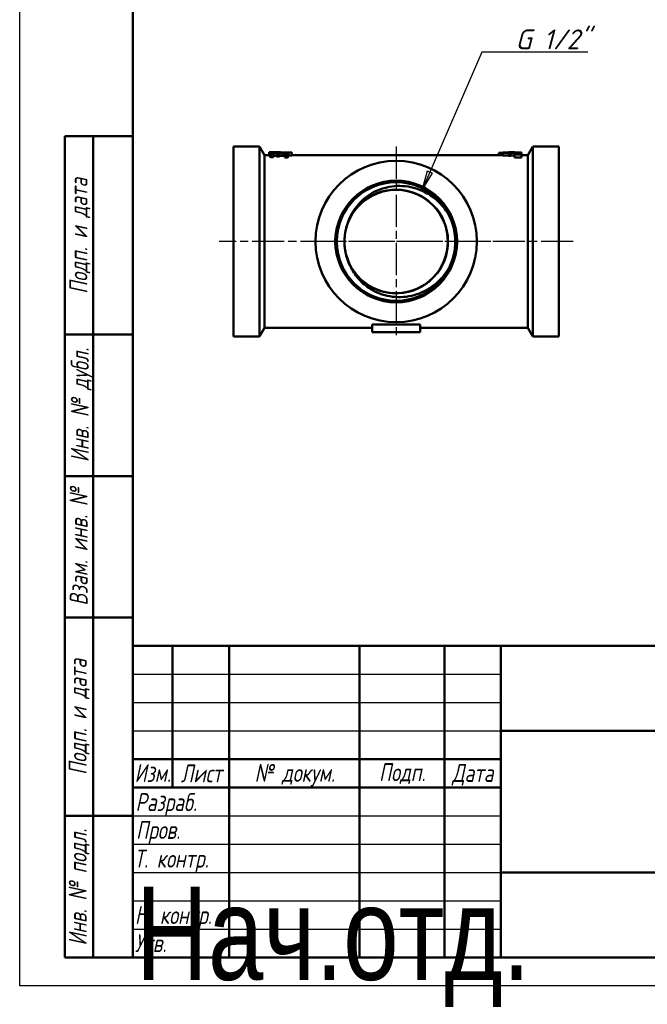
# Model space of a CAD drawing. Header units: millimetres. Extents: x -73 to 688, y -69 to 356.
# Tile 1 of 7: x 0 to 111, y -3 to 171. Entities that reach past the tile are written whole.
import ezdxf
from ezdxf.enums import TextEntityAlignment as Align

# ---------------------------------------------------------------- set-up
doc = ezdxf.new("R2018")
doc.units = ezdxf.units.MM
doc.linetypes.add('CHAIN', pattern=[0.7087, 0.4724, -0.0591, 0.1181, -0.0591])
for name, color, linetype, lineweight in [('Видимые тонкие (ГОСТ)', 7, 'Continuous', 35), ('Видимый контур (ГОСТ)', 7, 'Continuous', 50), ('Заголовок (ГОСТ)', 7, 'Continuous', 50), ('Кромка (ГОСТ)', 7, 'Continuous', 50), ('Маркер центра (ГОСТ)', 7, 'Continuous', 25), ('Обозначение (ГОСТ)', 7, 'Continuous', 25), ('Осевая линия (ГОСТ)', 7, 'Continuous', 25), ('Размер (ГОСТ)', 7, 'Continuous', 25), ('Эскизная геометрия (ГОСТ)', 7, 'Continuous', 50)]:
    doc.layers.add(name, color=color, linetype=linetype, lineweight=lineweight)
doc.styles.get("Standard").update_dxf_attribs({"font": 'GOST Common Italic.ttf'})
doc.styles.add('Альтернативный текст (ГОСТ)', font='txt', dxfattribs={"width": 0.8})
doc.styles.add('Обычный текст (ГОСТ)', font='GOST Common Italic.ttf')
doc.dimstyles.new('Обычный (ГОСТ)', dxfattribs={"dimtxt": 3.5, "dimasz": 3.5, "dimexe": 1, "dimexo": 0, "dimgap": 0.5, "dimtad": 1, "dimrnd": 1e-08, "dimtxsty": 'Обычный текст (ГОСТ)', "dimblk": 'Filled-1', "dimcen": 0.09, "dimdle": 15, "dimclrd": 256, "dimclre": 256, "dimclrt": 256, "dimazin": 2, "dimtfac": 0.714286, "dimtdec": 3, "dimtmove": 0, "dimatfit": 3, "dimfxl": 1, "dimtolj": 1, "dimlwd": 25, "dimlwe": 25, "dimarcsym": 0})

# ---------------------------------------------------------------- blocks, each defined once
blk = doc.blocks.new('ГОСТ - Доп. графы 1')
at = {"layer": 'Эскизная геометрия (ГОСТ)'}
for p, q in [((-12, 0), (-12, 145)), ((-12, 145), (0, 145)), ((-7, 145), (-7, 0)), ((-12, 110), (-7, 110)), ((-7, 110), (0, 110)), ((-12, 85), (-7, 85)), ((-7, 85), (0, 85)), ((-12, 60), (-7, 60)), ((-7, 60), (0, 60)), ((-12, 25), (-7, 25)), ((-7, 25), (0, 25)), ((0, 0), (-12, 0))]:
    blk.add_line(p, q, dxfattribs=at)
at = {"layer": 'Обозначение (ГОСТ)', "char_height": 3.17, "attachment_point": 5, "rotation": 90, "style": 'Альтернативный текст (ГОСТ)'}
for s, insert, width in [('\\fGOST Common|b0|i1;\\H3.1700;Подп. и дата', (-9.37, 127.41), 34.7679), ('\\fGOST Common|b0|i1;\\H3.1700;Инв. № дубл.', (-8.95, 97.55), 24.8438), ('\\fGOST Common|b0|i1;\\H3.1700;Взам. инв. №', (-9.58, 72.53), 24.8669), ('\\fGOST Common|b0|i1;\\H3.1700;Подп. и дата', (-9.5, 42.47), 35.1486), ('\\fGOST Common|b0|i1;\\H3.1700;Инв. № подл.', (-9.5, 12.41), 24.9618)]:
    blk.add_mtext(s, dxfattribs=dict(at, insert=insert, width=width))
at = {"layer": 'Обозначение (ГОСТ)', "lineweight": 30, "width": 0.8, "flags": 17}
for tag, p in [('Подп._и_дата_2', (-3.53, 127.51)), ('Инв._номер_дубликата', (-3.41, 97.47)), ('Взамен_инв._номера', (-3.46, 72.53)), ('Подп._и_дата_1', (-3.42, 42.35)), ('ИНВЕНТАРНЫЙ_НОМЕР', (-3.33, 12.68))]:
    blk.add_attdef(tag, text='', height=3.17, rotation=90, dxfattribs=at).set_placement(p, align=Align.MIDDLE_CENTER)
blk = doc.blocks.new('Основные надписи ГОСТ - Форма 1')
at = {"layer": 'Заголовок (ГОСТ)'}
for p, q in [((0, 55), (185, 55)), ((0, 0), (0, 55)), ((0, 0), (0, 55)), ((7, 55), (7, 30)), ((17, 55), (17, 0)), ((40, 55), (40, 0)), ((55, 55), (55, 0)), ((65, 55), (65, 0)), ((65, 40), (185, 40)), ((0, 35), (65, 35)), ((0, 30), (65, 30)), ((65, 15), (185, 15)), ((185, 0), (0, 0))]:
    blk.add_line(p, q, dxfattribs=at)
at = {"layer": 'Заголовок (ГОСТ)', "linetype": 'Continuous', "lineweight": 25}
for p, q in [((0, 50), (65, 50)), ((0, 45), (65, 45)), ((0, 40), (65, 40)), ((0, 25), (65, 25)), ((0, 20), (65, 20)), ((0, 15), (65, 15)), ((0, 10), (65, 10)), ((0, 5), (65, 5))]:
    blk.add_line(p, q, dxfattribs=at)
at = {"layer": 'Заголовок (ГОСТ)', "char_height": 3.17, "style": 'Альтернативный текст (ГОСТ)'}
for s, insert, width, attachment_point in [('\\fGOST Common|b0|i1;\\H3.1700;Изм.', (3.5, 32.56), 6.9635, 5), ('\\fGOST Common|b0|i1;\\H3.1700;Лист', (12.1, 32.5), 10.0029, 5), ('\\A0;\\fGOST Common|b0|i1;\\H3.1700;№ докум.', (28.58, 32.16), 22.9069, 5), ('\\fGOST Common|b0|i1;\\H3.1700;Подп.', (47.56, 32.45), 14.879, 5), ('\\fGOST Common|b0|i1;\\H3.1700;Дата', (60.02, 32.24), 9.9614, 5), ('\\fGOST Common|b0|i1;\\H3.1700;Разраб.', (0.47, 27), 16.9971, 4), ('\\fGOST Common|b0|i1;\\H3.1700;Пров.', (0.56, 22.08), 17.0192, 4), ('\\A0;\\fGOST Common|b0|i1;\\H3.1700;Т. контр.', (0.23, 17.01), 16.9554, 4), ('\\fGOST Common|b0|i1;\\H3.1700;Н. контр.', (0.36, 7.05), 16.9999, 4), ('\\fGOST Common|b0|i1;\\H3.1700;Утв.', (0.34, 2.52), 17.0083, 4)]:
    blk.add_mtext(s, dxfattribs=dict(at, insert=insert, width=width, attachment_point=attachment_point))
at = {"layer": 'Заголовок (ГОСТ)', "lineweight": 30, "flags": 104}
for tag, height, width, p in [('Изм1', 2.89, 0.7, (3.51, 52.52)), ('Лист1', 2.89, 0.7, (12.03, 52.52)), ('Докум1', 2.89, 0.7, (28.54, 52.48)), ('Изм2', 2.89, 0.7, (3.5, 47.52)), ('Лист2', 2.89, 0.7, (12.01, 47.5)), ('Докум2', 2.89, 0.7, (28.53, 47.5)), ('Изм3', 2.89, 0.7, (3.5, 42.5)), ('Лист3', 2.89, 0.7, (12.01, 42.51)), ('Докум3', 2.89, 0.7, (28.51, 42.48)), ('Изм4', 2.89, 0.7, (3.51, 37.5)), ('Лист4', 2.89, 0.7, (12, 37.53)), ('Докум4', 2.89, 0.7, (28.51, 37.52)), ('НАИМЕНОВАНИЕ', 5, 0.8, (100.03, 29.98)), ('Литера', 3.5, 0.8, (137.52, 27.25)), ('Литера2', 3.5, 0.8, (142.51, 27.22)), ('Литера3', 3.5, 0.8, (147.52, 27.21)), ('Масса', 3.5, 0.8, (158.47, 27.53)), ('Масштаб', 3.5, 0.8, (176, 27.6)), ('Тип_документа', 3.17, 0.8, (100.08, 17.56)), ('Листов', 3.17, 0.8, (177.46, 17.58)), ('Материал_Класс', 3.5, 0.9, (100, 7.5))]:
    blk.add_attdef(tag, text='', height=height, dxfattribs=dict(at, width=width)).set_placement(p, align=Align.MIDDLE_CENTER)
for tag, height, width, p in [('Подп1', 2.89, 0.7, (40.01, 52.51)), ('Дата1', 2, 0.7, (55.01, 52.51)), ('Подп2', 2.89, 0.7, (40.01, 47.5)), ('Дата2', 2, 0.7, (55.01, 47.49)), ('Подп3', 2.89, 0.7, (40.01, 42.51)), ('Дата3', 2, 0.7, (55.02, 42.52)), ('Подп4', 2.89, 0.7, (40.01, 37.51)), ('Дата4', 2, 0.7, (55.02, 37.51)), ('АВТОР', 3.17, 0.8, (17.41, 27.49)), ('Разработал_Подп.', 2.89, 0.7, (40.05, 27.51)), ('ДАТА_СОЗДАНИЯ', 2, 0.7, (55.01, 27.51)), ('ПРОВЕРИЛ', 3.17, 0.8, (17.41, 22.53)), ('Проверил_Подп.', 2.89, 0.7, (40.05, 22.52)), ('ДАТА_ПРОВЕРКИ', 2, 0.7, (55.02, 22.51)), ('ТЕХНОЛОГ', 3.17, 0.8, (17.33, 17.54)), ('Технолог_Подп.', 2.89, 0.7, (40.05, 17.51)), ('Технолог_Дата', 2, 0.7, (55.01, 17.5)), ('НАЧ._ОТДЕЛА', 3.17, 0.8, (17.46, 12.45)), ('Руководитель_Подп.', 2.89, 0.7, (40.01, 12.5)), ('Должность_руководителя', 3.17, 0.8, (0.52, 12.51)), ('Руководитель_Дата', 2, 0.7, (55.01, 12.51)), ('НОРМОКОНТРОЛЬ', 3.17, 0.8, (17.37, 7.48)), ('Нормоконтроль_Подп.', 2.89, 0.7, (40.05, 7.52)), ('ДАТА_НОРМОКОНТРОЛЯ', 2, 0.7, (55.02, 7.51)), ('УТВЕРДИЛ', 3.17, 0.8, (17.4, 2.51)), ('Утвердил_Подп.', 2.89, 0.7, (40.05, 2.51)), ('ДАТА_УТВЕРЖДЕНИЯ', 2, 0.7, (55.01, 2.5))]:
    blk.add_attdef(tag, text='', height=height, dxfattribs=dict(at, width=width)).set_placement(p, align=Align.MIDDLE_LEFT)
for tag, height, p in [('ОБОЗНАЧЕНИЕ', 5, (125.33, 47.56)), ('ОРГАНИЗАЦИЯ', 3.5, (160.02, 7.6))]:
    blk.add_attdef(tag, text='', height=height, dxfattribs=at).set_placement(p, align=Align.MIDDLE_CENTER)
at = {"layer": 'Заголовок (ГОСТ)', "lineweight": 30, "width": 0.9, "flags": 104}
for tag, p in [('Материал_Наим.', (133.71, 9.75)), ('Материал_ГОСТ', (134.04, 4.06))]:
    blk.add_attdef(tag, text='', height=3.5, dxfattribs=at).set_placement(p, align=Align.MIDDLE_RIGHT)
blk = doc.blocks.new('Рамки ГОСТ_ граница 297x210')
at = {"layer": 'Кромка (ГОСТ)', "lineweight": 25}
for p, q in [((0, 0), (0, 297)), ((210, 0), (0, 0))]:
    blk.add_line(p, q, dxfattribs=at)
at = {"layer": 'Кромка (ГОСТ)'}
for p, q in [((20, 292), (20, 5)), ((20, 5), (205, 5))]:
    blk.add_line(p, q, dxfattribs=at)
blk = doc.blocks.new('Filled-1')
at = {"color": 0}
for p, q in [((0, 0), (-1, 0.143)), ((-1, 0.143), (-1, -0.143)), ((-1, 0), (0, 0)), ((-1, -0.143), (0, 0))]:
    blk.add_line(p, q, dxfattribs=at)
at = {"color": 0, "flags": 128}
blk.add_lwpolyline([(-1, -0.143), (0, 0), (-1, 0.143), (-1, -0.143)], dxfattribs=at)
at = {"color": 0}
blk.add_solid([(-1, -0.143), (0, 0), (-1, 0.143), (-1, -0.143)], dxfattribs=at)
blk = doc.blocks.new('*D11')
at = {"layer": 'Defpoints', "color": 0, "linetype": 'Continuous', "transparency": 16777216}
for p in [(71.04, 140.43), (67.16, 131.45)]:
    blk.add_point(p, dxfattribs=at)
at = {"layer": 'Размер (ГОСТ)', "linetype": 'Continuous', "lineweight": 25, "transparency": 16777216}
for p, q in [((81.59, 164.85), (72.43, 143.64)), ((100.31, 164.85), (81.59, 164.85))]:
    blk.add_line(p, q, dxfattribs=at)
at = {"layer": 'Размер (ГОСТ)', "linetype": 'Continuous', "lineweight": 25, "transparency": 16777216, "xscale": 3.5, "yscale": 3.5, "zscale": 3.5, "rotation": 246.6312440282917}
blk.add_blockref('Filled-1', (71.04, 140.43), dxfattribs=at)
at = {"layer": 'Размер (ГОСТ)', "linetype": 'Continuous', "lineweight": 25, "transparency": 16777216, "insert": (85.43, 168.85), "char_height": 3.5, "attachment_point": 1, "style": 'Обычный текст (ГОСТ)'}
blk.add_mtext('\\A1; \\fGOST Common|b0|i1;\\H3.5000;G 1/2"', dxfattribs=at)

msp = doc.modelspace()

# ---------------------------------------------------------------- linework, layer by layer
at = {"layer": 'Видимые тонкие (ГОСТ)'}
for p, q in [((44.6221, 147.0002), (44.6221, 146.859)), ((44.9664, 147.023), (44.9664, 146.5186)), ((45.9631, 147.0056), (45.9631, 146.5006)), ((46.4229, 147.0309), (46.4229, 146.5268)), ((46.9161, 147.0077), (46.9161, 146.8104))]:
    msp.add_line(p, q, dxfattribs=at)
for points, knots in [([(58.4989, 136.0158), (59.6839, 138.0691), (61.6909, 139.6323), (63.9718, 140.2786), (66.2519, 140.9246), (68.7795, 140.647), (70.865, 139.5216), (72.9496, 138.3966), (74.5687, 136.4372), (75.2806, 134.1779), (75.9923, 131.9194), (75.7895, 129.3869), (74.7274, 127.2705), (73.6657, 125.1548), (71.7575, 123.4791), (69.5224, 122.6995), (67.2882, 121.9203), (64.7527, 122.0454), (62.6061, 123.0409), (60.9119, 123.8266), (59.475, 125.1474), (58.5275, 126.7551)], [0.52343247, 0.52343247, 0.52343247, 0.52343247, 1.29469887, 1.29469887, 1.29469887, 2.06566307, 2.06566307, 2.06566307, 2.8363311, 2.8363311, 2.8363311, 3.60670897, 3.60670897, 3.60670897, 4.37680266, 4.37680266, 4.37680266, 5.14661812, 5.14661812, 5.14661812, 5.75418181, 5.75418181, 5.75418181, 5.75418181]), ([(75.4658, 136.6184), (76.7666, 134.3772), (77.1847, 131.6389), (76.6119, 129.1116), (76.3844, 128.1077), (76.0014, 127.141), (75.4883, 126.2489)], [2.61572767, 2.61572767, 2.61572767, 2.61572767, 3.36445117, 3.36445117, 3.36445117, 3.66188661, 3.66188661, 3.66188661, 3.66188661])]:
    msp.add_open_spline(points, degree=3, knots=knots, dxfattribs=at)
at = {"layer": 'Видимый контур (ГОСТ)'}
for p, q in [((37.7356, 148.1565), (37.7356, 114.6565)), ((42.3696, 148.1565), (37.7356, 148.1565)), ((42.3696, 148.1565), (42.3696, 114.6565)), ((43.2356, 146.6565), (42.3696, 148.1565)), ((89.7356, 146.6565), (90.6016, 148.1565)), ((90.6016, 148.1565), (90.6016, 114.6565)), ((95.2356, 148.1565), (90.6016, 148.1565)), ((95.2356, 148.1565), (95.2356, 114.6565)), ((43.2356, 146.6565), (43.2356, 116.1565)), ((44.0827, 146.6565), (43.2356, 146.6565)), ((44.0827, 147.156), (44.0827, 147.1565)), ((44.8643, 147.1565), (44.0827, 147.1565)), ((44.0827, 147.156), (44.0827, 146.656)), ((44.1572, 146.9462), (44.1572, 146.4392)), ((44.3524, 146.7868), (44.802, 146.7868)), ((44.3524, 146.7868), (44.3524, 146.2743)), ((44.802, 146.2743), (44.3524, 146.2743)), ((44.802, 146.7924), (44.802, 146.7868)), ((44.802, 146.7868), (44.802, 146.2743)), ((45.4981, 146.8997), (45.4981, 146.9249)), ((45.4981, 146.8997), (45.4981, 146.3911)), ((45.4981, 146.8997), (45.8501, 146.8997)), ((45.8501, 146.3911), (45.4981, 146.3911)), ((45.6625, 147.002), (45.6317, 147.002)), ((45.8501, 146.9315), (45.8501, 146.8997)), ((45.8501, 146.8997), (45.8501, 146.3911)), ((46.3002, 147.1502), (46.3047, 147.1502)), ((46.3047, 147.1502), (46.3047, 147.1501)), ((46.816, 146.7673), (46.816, 146.7742)), ((46.816, 146.7673), (46.816, 146.2541)), ((46.816, 146.7673), (47.2655, 146.7673)), ((47.2655, 146.2541), (46.816, 146.2541)), ((47.2655, 146.7673), (47.2655, 146.2541)), ((47.4607, 146.938), (47.4607, 146.4308)), ((48.0824, 147.1248), (48.0824, 147.0978)), ((48.0824, 147.0978), (48.0824, 146.5959)), ((85.3031, 146.6565), (48.0824, 146.6565)), ((84.6146, 147.0682), (84.6146, 146.6565)), ((85.3031, 147.0764), (85.3031, 147.1124)), ((86.3923, 147.1124), (85.3031, 147.1124)), ((85.3031, 147.0764), (86.3923, 147.0764)), ((85.3031, 147.0764), (85.3031, 146.5737)), ((86.3923, 146.5737), (85.3031, 146.5737)), ((86.3923, 147.1124), (86.3923, 147.1565)), ((87.095, 147.1565), (86.3923, 147.1565)), ((86.3923, 147.0335), (86.3923, 147.0764)), ((86.3923, 147.0335), (86.7339, 147.0335)), ((86.3923, 147.0335), (86.3923, 146.5295)), ((86.7339, 146.5295), (86.3923, 146.5295)), ((86.7339, 147.1561), (86.7339, 147.1124)), ((87.9721, 147.1124), (86.7339, 147.1124)), ((86.7339, 147.0764), (86.7339, 147.0335)), ((86.7339, 147.0764), (88.4731, 147.0764)), ((86.7339, 147.0335), (86.7339, 146.5295)), ((87.3813, 146.5737), (86.7339, 146.5737)), ((87.3813, 146.9258), (87.3813, 146.9716)), ((87.3813, 146.9258), (87.3813, 146.8264)), ((87.3813, 146.7655), (87.3813, 146.8264)), ((87.3813, 146.7655), (87.3813, 146.2523)), ((88.4731, 147.111), (88.4731, 147.0764)), ((88.4731, 147.0764), (88.4731, 146.9841)), ((88.6144, 147.1507), (88.6144, 146.9856)), ((88.6144, 146.9856), (88.6144, 146.9095)), ((88.6144, 146.9095), (88.6144, 146.8454)), ((88.6144, 146.8454), (88.6144, 146.7442)), ((88.6144, 146.7442), (88.6144, 146.2303)), ((89.7356, 146.6565), (88.6144, 146.6565)), ((89.7356, 146.6565), (89.7356, 116.1565)), ((70.7227, 116.7569), (62.2485, 116.7569)), ((62.2485, 116.7569), (62.2485, 115.4065)), ((70.7227, 116.7569), (70.7227, 115.4065)), ((43.2356, 116.1565), (42.3696, 114.6565)), ((62.2485, 116.1565), (43.2356, 116.1565)), ((70.7227, 115.4065), (62.2485, 115.4065)), ((89.7356, 116.1565), (70.7227, 116.1565)), ((89.7356, 116.1565), (90.6016, 114.6565)), ((42.3696, 114.6565), (37.7356, 114.6565)), ((95.2356, 114.6565), (90.6016, 114.6565))]:
    msp.add_line(p, q, dxfattribs=at)
for radius in [14.25, 10.75, 10.475, 10.475]:
    msp.add_circle((66.4856, 131.4065), radius, dxfattribs=at)
msp.add_arc((66.4856, 131.4065), 9.1298, 178.476614, 181.842582, dxfattribs=at)
for centre, major_axis, ratio, start_param, end_param in [((43.6868, 131.4065), (-50.9828, 0), 0.30892742, 4.62606427, 4.7046242), ((43.6868, 131.4065), (-49.3643, 0), 0.30892742, 4.70286042, 4.70436961), ((44.8643, 131.4065), (-50.7717, 0), 0.31021195, 4.64896343, 4.71238898), ((43.6868, 131.4065), (-49.3643, 0), 0.30892742, 4.62322655, 4.63586346), ((89.9841, 131.4065), (-50.7717, 0), 0.31021195, 4.80471662, 4.81834355), ((89.9841, 131.4065), (-50.7717, 0), 0.31021195, 4.78319165, 4.78725816), ((86.6039, 131.4065), (-18.2928, 0), 0.86099585, 4.6375198, 4.70527766), ((87.095, 131.4065), (-18.1467, 0), 0.86792453, 4.63637482, 4.71238898), ((119.4615, 131.4065), (210, 0), 0.075, 1.71822081, 1.72415959), ((51.5677, 131.4065), (-210, 0), 0.075, 4.53504809, 4.54101022), ((130.148, 131.4065), (210, 0), 0.075, 1.76988835, 1.77588206), ((40.8811, 131.4065), (-210, 0), 0.075, 4.48308362, 4.48910898), ((40.8811, 131.4065), (-203.3333, 0), 0.075, 4.47542389, 4.48165782), ((89.9841, 131.4065), (-50.7717, 0), 0.31021195, 4.73936965, 4.75432121)]:
    msp.add_ellipse(centre, major_axis=major_axis, ratio=ratio, start_param=start_param, end_param=end_param, dxfattribs=at)
for points, knots in [([(44.337, 147.0418), (44.2844, 147.0327), (44.2443, 147.0224), (44.1944, 147.0016), (44.171, 146.9885), (44.1585, 146.9604), (44.1572, 146.9533), (44.1572, 146.9462)], [-0.110013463, -0.110013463, -0.110013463, -0.110013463, -0.054791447, -0.054791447, -0.013210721, -0.013210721, 0, 0, 0, 0]), ([(44.1572, 146.9462), (44.1572, 146.8937), (44.2575, 146.8335), (44.3207, 146.8007), (44.3357, 146.7936), (44.3524, 146.7868)], [-0.0506538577, -0.0506538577, -0.0506538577, -0.0506538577, -0.0107616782, -0.0107616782, 0, 0, 0, 0]), ([(44.3524, 146.2743), (44.2955, 146.2985), (44.2532, 146.3275), (44.212, 146.3595), (44.2028, 146.3672), (44.1709, 146.3976), (44.1572, 146.4191), (44.1572, 146.4392)], [0, 0, 0, 0, 0.0367731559, 0.0367731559, 0.0499130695, 0.0499130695, 0.0863513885, 0.0863513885, 0.0863513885, 0.0863513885]), ([(44.9227, 147.0735), (44.8675, 147.0735), (44.8122, 147.073), (44.7082, 147.071), (44.6597, 147.0696), (44.5618, 147.0651), (44.4835, 147.0608), (44.3803, 147.0485), (44.3577, 147.0453), (44.337, 147.0418)], [-0.108390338, -0.108390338, -0.108390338, -0.108390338, -0.075069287, -0.075069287, -0.044521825, -0.044521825, -0.010668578, -0.010668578, 0, 0, 0, 0]), ([(44.5245, 146.9406), (44.5245, 146.9505), (44.5292, 146.9601), (44.5492, 146.977), (44.5634, 146.9848), (44.6005, 146.9953), (44.6108, 146.9978), (44.6221, 147.0002)], [-0.0459635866, -0.0459635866, -0.0459635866, -0.0459635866, -0.0245344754, -0.0245344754, -0.0061227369, -0.0061227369, 0, 0, 0, 0]), ([(44.6247, 146.8577), (44.5414, 146.8993), (44.5291, 146.9243), (44.5254, 146.9324), (44.5245, 146.9365), (44.5245, 146.9406)], [-0.0145169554, -0.0145169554, -0.0145169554, -0.0145169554, -0.0073876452, -0.0073876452, 0, 0, 0, 0]), ([(44.6221, 147.0002), (44.6379, 147.0034), (44.6562, 147.0063), (44.6981, 147.0116), (44.7213, 147.0139), (44.7764, 147.0182), (44.8225, 147.0211), (44.9175, 147.0228), (44.942, 147.023), (44.9664, 147.023)], [-0.0636209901, -0.0636209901, -0.0636209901, -0.0636209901, -0.0464392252, -0.0464392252, -0.0287552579, -0.0287552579, -0.0073157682, -0.0073157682, 0, 0, 0, 0]), ([(44.802, 146.7924), (44.7462, 146.81), (44.6939, 146.8275), (44.6427, 146.8494), (44.6335, 146.8536), (44.6247, 146.8577)], [-0.0366190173, -0.0366190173, -0.0366190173, -0.0366190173, -0.0068690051, -0.0068690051, 0, 0, 0, 0]), ([(45.6317, 147.002), (45.6113, 147.0155), (45.5733, 147.0271), (45.4589, 147.0474), (45.3866, 147.0551), (45.2476, 147.0659), (45.1687, 147.0696), (45.0301, 147.0729), (44.9766, 147.0735), (44.9227, 147.0735)], [-0.0910781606, -0.0910781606, -0.0910781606, -0.0910781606, -0.0671837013, -0.0671837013, -0.0426431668, -0.0426431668, -0.0161870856, -0.0161870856, 0, 0, 0, 0]), ([(44.9664, 147.023), (45.0221, 147.023), (45.078, 147.0222), (45.1803, 147.0183), (45.2257, 147.0154), (45.2965, 147.0085), (45.3447, 147.003), (45.4401, 146.9809), (45.4694, 146.9678), (45.4941, 146.9442), (45.4981, 146.9346), (45.4981, 146.9249)], [-0.148856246, -0.148856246, -0.148856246, -0.148856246, -0.108348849, -0.108348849, -0.071385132, -0.071385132, -0.044846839, -0.044846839, -0.017191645, -0.017191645, 0, 0, 0, 0]), ([(45.4981, 146.4171), (45.4981, 146.4365), (45.4834, 146.4549), (45.414, 146.4826), (45.3734, 146.492), (45.289, 146.5049), (45.2433, 146.5094), (45.1574, 146.5147), (45.1223, 146.5161), (45.0468, 146.5181), (45.0065, 146.5186), (44.9664, 146.5186)], [0, 0, 0, 0, 0.032983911, 0.032983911, 0.057187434, 0.057187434, 0.07817561, 0.07817561, 0.091654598, 0.091654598, 0.106371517, 0.106371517, 0.106371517, 0.106371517]), ([(45.868, 147.0562), (45.8182, 147.0503), (45.7763, 147.0434), (45.7174, 147.0281), (45.6929, 147.0184), (45.6722, 147.0081), (45.667, 147.0051), (45.6625, 147.002)], [-0.0427460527, -0.0427460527, -0.0427460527, -0.0427460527, -0.0236502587, -0.0236502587, -0.006722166, -0.006722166, 0, 0, 0, 0]), ([(45.8501, 146.9315), (45.8501, 146.9439), (45.8547, 146.9558), (45.8773, 146.9786), (45.8944, 146.9882), (45.9372, 147.0001), (45.9494, 147.0029), (45.9631, 147.0056)], [-0.048859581, -0.048859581, -0.048859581, -0.048859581, -0.0282278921, -0.0282278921, -0.007110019, -0.007110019, 0, 0, 0, 0]), ([(45.9631, 146.5006), (45.9253, 146.493), (45.8995, 146.4842), (45.8658, 146.4642), (45.8501, 146.4476), (45.8501, 146.424)], [0, 0, 0, 0, 0.0196169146, 0.0196169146, 0.0403125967, 0.0403125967, 0.0403125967, 0.0403125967]), ([(46.4537, 147.0797), (46.3541, 147.0797), (46.2506, 147.0787), (46.0699, 147.0727), (45.9912, 147.0681), (45.9083, 147.0608), (45.8874, 147.0586), (45.868, 147.0562)], [-0.0578055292, -0.0578055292, -0.0578055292, -0.0578055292, -0.0319932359, -0.0319932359, -0.0085982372, -0.0085982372, 0, 0, 0, 0]), ([(45.9631, 147.0056), (45.9812, 147.0091), (46.002, 147.0123), (46.0499, 147.0179), (46.0765, 147.0203), (46.1577, 147.026), (46.2243, 147.029), (46.354, 147.0307), (46.3886, 147.0309), (46.4229, 147.0309)], [-0.0695250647, -0.0695250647, -0.0695250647, -0.0695250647, -0.0545577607, -0.0545577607, -0.0391017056, -0.0391017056, -0.0102890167, -0.0102890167, 0, 0, 0, 0]), ([(46.4229, 146.5268), (46.3276, 146.5268), (46.234, 146.5253), (46.1273, 146.5195), (46.0861, 146.5169), (46.0135, 146.5092), (45.9861, 146.5053), (45.9631, 146.5006)], [0, 0, 0, 0, 0.0285958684, 0.0285958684, 0.0383601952, 0.0383601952, 0.0458768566, 0.0458768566, 0.0458768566, 0.0458768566]), ([(46.4229, 147.0309), (46.5048, 147.0309), (46.5925, 147.03), (46.7394, 147.0241), (46.801, 147.0197), (46.8757, 147.0124), (46.8964, 147.0102), (46.9161, 147.0077)], [-0.0501374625, -0.0501374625, -0.0501374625, -0.0501374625, -0.0276555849, -0.0276555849, -0.0079800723, -0.0079800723, 0, 0, 0, 0]), ([(46.816, 146.5134), (46.7823, 146.5163), (46.7469, 146.5187), (46.671, 146.5228), (46.5856, 146.5268), (46.4229, 146.5268)], [0.012705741, 0.012705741, 0.012705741, 0.012705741, 0.0247907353, 0.0247907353, 0.0372691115, 0.0372691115, 0.0372691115, 0.0372691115]), ([(47.1679, 147.0494), (47.0901, 147.0582), (47.0023, 147.0648), (46.8032, 147.0748), (46.6982, 147.0777), (46.5421, 147.0795), (46.498, 147.0797), (46.4537, 147.0797)], [-0.0797833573, -0.0797833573, -0.0797833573, -0.0797833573, -0.0471229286, -0.0471229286, -0.0132689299, -0.0132689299, 0, 0, 0, 0]), ([(47.0934, 146.9337), (47.0934, 146.9116), (47.0706, 146.8884), (46.9954, 146.8448), (46.938, 146.8176), (46.8576, 146.7877), (46.8375, 146.7808), (46.816, 146.7742)], [-0.0940512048, -0.0940512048, -0.0940512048, -0.0940512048, -0.0485166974, -0.0485166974, -0.0111549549, -0.0111549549, 0, 0, 0, 0]), ([(46.9161, 147.0077), (46.9428, 147.0044), (46.9663, 147.0005), (47.0074, 146.9919), (47.0244, 146.9872), (47.0613, 146.9733), (47.0812, 146.961), (47.092, 146.943), (47.0934, 146.9384), (47.0934, 146.9337)], [-0.0624053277, -0.0624053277, -0.0624053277, -0.0624053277, -0.0480606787, -0.0480606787, -0.0334301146, -0.0334301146, -0.0083879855, -0.0083879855, 0, 0, 0, 0]), ([(47.4607, 146.938), (47.4607, 146.9593), (47.4464, 146.9791), (47.3836, 147.0092), (47.3379, 147.0245), (47.2264, 147.0423), (47.1983, 147.046), (47.1679, 147.0494)], [-0.113164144, -0.113164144, -0.113164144, -0.113164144, -0.054846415, -0.054846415, -0.012700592, -0.012700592, 0, 0, 0, 0]), ([(47.2655, 146.7673), (47.3433, 146.8025), (47.4321, 146.8589), (47.4588, 146.9209), (47.4607, 146.9296), (47.4607, 146.938)], [-0.106283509, -0.106283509, -0.106283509, -0.106283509, -0.015249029, -0.015249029, 0, 0, 0, 0]), ([(47.4607, 146.4308), (47.4607, 146.4046), (47.4435, 146.3765), (47.3854, 146.3252), (47.3396, 146.2889), (47.2655, 146.2541)], [0, 0, 0, 0, 0.0458259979, 0.0458259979, 0.0786626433, 0.0786626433, 0.0786626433, 0.0786626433]), ([(58.4989, 136.0158), (59.0407, 137.1003), (59.7912, 138.0672), (61.6387, 139.6814), (62.7247, 140.3051), (65.0999, 141.1153), (66.3694, 141.2839), (68.9305, 141.1283), (70.1965, 140.7952), (72.19, 139.8321), (72.9571, 139.3224), (74.3448, 138.1034), (74.9565, 137.3969), (75.4658, 136.6184)], [0, 0, 0, 0, 0.36369379, 0.36369379, 0.73563645, 0.73563645, 1.11582459, 1.11582459, 1.50425487, 1.50425487, 1.77874607, 1.77874607, 2.05723251, 2.05723251, 2.05723251, 2.05723251]), ([(57.3656, 131.1124), (57.3839, 130.479), (57.4676, 129.8478), (57.6186, 129.232), (58.181, 126.9383), (59.6722, 124.8866), (61.6803, 123.6436), (63.6815, 122.4049), (66.1725, 121.9834), (68.4698, 122.4949), (70.7602, 123.0049), (72.8318, 124.4362), (74.119, 126.3981), (75.4031, 128.3552), (75.8923, 130.818), (75.4537, 133.1173), (75.0114, 135.4354), (73.6307, 137.5603), (71.6922, 138.9061), (69.7657, 140.2435), (67.3109, 140.7965), (64.9971, 140.4141), (62.6723, 140.0299), (60.5167, 138.7056), (59.1233, 136.8054), (58.0324, 135.3179), (57.4081, 133.4932), (57.3591, 131.6492)], [-6.25102619, -6.25102619, -6.25102619, -6.25102619, -6.04270372, -6.04270372, -6.04270372, -5.26666759, -5.26666759, -5.26666759, -4.49331328, -4.49331328, -4.49331328, -3.72224771, -3.72224771, -3.72224771, -2.95308984, -2.95308984, -2.95308984, -2.17764981, -2.17764981, -2.17764981, -1.40702265, -1.40702265, -1.40702265, -0.63274, -0.63274, -0.63274, -0.02658809, -0.02658809, -0.02658809, -0.02658809]), ([(57.3591, 131.6492), (57.3805, 132.5019), (57.5146, 133.3446), (57.9936, 134.9672), (58.2866, 135.5909), (58.4989, 136.0158)], [0.023973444, 0.023973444, 0.023973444, 0.023973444, 0.280307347, 0.280307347, 0.530150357, 0.530150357, 0.530150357, 0.530150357]), ([(75.4658, 136.6184), (75.7283, 136.2172), (76.1228, 135.5262), (76.783, 133.5704), (76.9574, 132.5052), (76.9604, 131.4357)], [0, 0, 0, 0, 0.143828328, 0.143828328, 0.297819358, 0.297819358, 0.297819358, 0.297819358]), ([(58.5247, 126.7527), (58.3101, 127.1764), (58.0137, 127.7983), (57.5256, 129.4181), (57.3868, 130.2602), (57.3606, 131.1129)], [0, 0, 0, 0, 0.142483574, 0.142483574, 0.288733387, 0.288733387, 0.288733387, 0.288733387]), ([(76.9604, 131.4357), (76.9634, 130.3663), (76.7949, 129.3003), (76.1458, 127.3407), (75.755, 126.6474), (75.4947, 126.2447)], [0, 0, 0, 0, 0.320815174, 0.320815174, 0.620582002, 0.620582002, 0.620582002, 0.620582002]), ([(75.4947, 126.2447), (74.7693, 125.1222), (73.8338, 124.1506), (71.6629, 122.6409), (70.4545, 122.1087), (67.9278, 121.5485), (66.6363, 121.5156), (64.1414, 121.947), (62.9606, 122.3968), (61.1792, 123.5154), (60.5219, 124.0634), (59.3827, 125.3122), (58.9035, 126.0048), (58.5247, 126.7527)], [0, 0, 0, 0, 0.40094982, 0.40094982, 0.79364224, 0.79364224, 1.17807407, 1.17807407, 1.55424206, 1.55424206, 1.81030103, 1.81030103, 2.06235729, 2.06235729, 2.06235729, 2.06235729])]:
    msp.add_open_spline(points, degree=3, knots=knots, dxfattribs=at)
msp.add_open_spline([(44.9664, 146.5186), (44.9105, 146.5186), (44.8542, 146.5176), (44.802, 146.5149)], degree=3, dxfattribs=at)
at = {"layer": 'Маркер центра (ГОСТ)', "linetype": 'CHAIN', "ltscale": 11.993792}
for p, q in [((66.4856, 148.1565), (66.4856, 114.6565)), ((83.2356, 131.4065), (49.7356, 131.4065))]:
    msp.add_line(p, q, dxfattribs=at)
at = {"layer": 'Осевая линия (ГОСТ)', "linetype": 'CHAIN', "ltscale": 11.993792}
msp.add_line((97.7356, 131.4065), (35.2356, 131.4065), dxfattribs=at)

# ---------------------------------------------------------------- block references
for name, p in [('Рамки ГОСТ_ граница 297x210', (0, 0)), ('ГОСТ - Доп. графы 1', (20, 5))]:
    msp.add_blockref(name, p)
ref = msp.add_blockref('Основные надписи ГОСТ - Форма 1', (20, 5))
lines = msp.add_mtext('\\W0.8000;Нач.отд.', dxfattribs={"layer": 'Заголовок (ГОСТ)', "insert": (20.5216, 17.5142), "char_height": 16.475961, "attachment_point": 1})
ref.add_attrib('Должность_руководителя', '', (20.5216, 17.5142), dxfattribs={"flags": 104}).embed_mtext(lines)
lines = msp.add_mtext('\\W0.8000;', dxfattribs={"layer": 'Заголовок (ГОСТ)', "insert": (37.4114, 32.4883), "char_height": 22.59262, "attachment_point": 1})
ref.add_attrib('АВТОР', '', (37.4114, 32.4883), dxfattribs={"flags": 104}).embed_mtext(lines)
lines = msp.add_mtext('\\W0.8000;', dxfattribs={"layer": 'Заголовок (ГОСТ)', "insert": (37.4083, 27.5258), "char_height": 22.55166, "attachment_point": 1})
ref.add_attrib('ПРОВЕРИЛ', '', (37.4083, 27.5258), dxfattribs={"flags": 104}).embed_mtext(lines)
lines = msp.add_mtext('\\W0.8000;', dxfattribs={"layer": 'Заголовок (ГОСТ)', "insert": (37.3337, 22.5428), "char_height": 22.67099, "attachment_point": 1})
ref.add_attrib('ТЕХНОЛОГ', '', (37.3337, 22.5428), dxfattribs={"flags": 104}).embed_mtext(lines)
lines = msp.add_mtext('\\W0.8000;', dxfattribs={"layer": 'Заголовок (ГОСТ)', "insert": (37.4616, 17.4456), "char_height": 22.55501, "attachment_point": 1})
ref.add_attrib('НАЧ._ОТДЕЛА', '', (37.4616, 17.4456), dxfattribs={"flags": 104}).embed_mtext(lines)
lines = msp.add_mtext('\\W0.8000;', dxfattribs={"layer": 'Заголовок (ГОСТ)', "insert": (37.3745, 12.4807), "char_height": 22.66902, "attachment_point": 1})
ref.add_attrib('НОРМОКОНТРОЛЬ', '', (37.3745, 12.4807), dxfattribs={"flags": 104}).embed_mtext(lines)
lines = msp.add_mtext('\\W0.8000;', dxfattribs={"layer": 'Заголовок (ГОСТ)', "insert": (37.4006, 7.5066), "char_height": 22.61295, "attachment_point": 1})
ref.add_attrib('УТВЕРДИЛ', '', (37.4006, 7.5066), dxfattribs={"flags": 104}).embed_mtext(lines)
lines = msp.add_mtext('\\W0.7000;', dxfattribs={"layer": 'Заголовок (ГОСТ)', "insert": (75.0121, 57.5134), "char_height": 9.98446, "attachment_point": 1})
ref.add_attrib('Дата1', '', (75.0121, 57.5134), dxfattribs={"flags": 104}).embed_mtext(lines)
lines = msp.add_mtext('\\W0.7000;', dxfattribs={"layer": 'Заголовок (ГОСТ)', "insert": (75.0121, 52.4908), "char_height": 9.98446, "attachment_point": 1})
ref.add_attrib('Дата2', '', (75.0121, 52.4908), dxfattribs={"flags": 104}).embed_mtext(lines)
lines = msp.add_mtext('\\W0.7000;', dxfattribs={"layer": 'Заголовок (ГОСТ)', "insert": (75.0232, 47.521), "char_height": 9.97116, "attachment_point": 1})
ref.add_attrib('Дата3', '', (75.0232, 47.521), dxfattribs={"flags": 104}).embed_mtext(lines)
lines = msp.add_mtext('\\W0.7000;', dxfattribs={"layer": 'Заголовок (ГОСТ)', "insert": (75.0232, 42.5092), "char_height": 9.98863, "attachment_point": 1})
ref.add_attrib('Дата4', '', (75.0232, 42.5092), dxfattribs={"flags": 104}).embed_mtext(lines)
lines = msp.add_mtext('\\W0.7000;', dxfattribs={"layer": 'Заголовок (ГОСТ)', "insert": (75.0086, 32.5112), "char_height": 9.98041, "attachment_point": 1})
ref.add_attrib('ДАТА_СОЗДАНИЯ', '', (75.0086, 32.5112), dxfattribs={"flags": 104}).embed_mtext(lines)
lines = msp.add_mtext('\\W0.7000;', dxfattribs={"layer": 'Заголовок (ГОСТ)', "insert": (75.022, 27.5095), "char_height": 9.95769, "attachment_point": 1})
ref.add_attrib('ДАТА_ПРОВЕРКИ', '', (75.022, 27.5095), dxfattribs={"flags": 104}).embed_mtext(lines)
lines = msp.add_mtext('\\W0.7000;', dxfattribs={"layer": 'Заголовок (ГОСТ)', "insert": (75.0148, 22.5028), "char_height": 9.98633, "attachment_point": 1})
ref.add_attrib('Технолог_Дата', '', (75.0148, 22.5028), dxfattribs={"flags": 104}).embed_mtext(lines)
lines = msp.add_mtext('\\W0.7000;', dxfattribs={"layer": 'Заголовок (ГОСТ)', "insert": (75.0101, 17.5095), "char_height": 9.99024, "attachment_point": 1})
ref.add_attrib('Руководитель_Дата', '', (75.0101, 17.5095), dxfattribs={"flags": 104}).embed_mtext(lines)
lines = msp.add_mtext('\\W0.7000;', dxfattribs={"layer": 'Заголовок (ГОСТ)', "insert": (75.0237, 12.5112), "char_height": 9.98246, "attachment_point": 1})
ref.add_attrib('ДАТА_НОРМОКОНТРОЛЯ', '', (75.0237, 12.5112), dxfattribs={"flags": 104}).embed_mtext(lines)
lines = msp.add_mtext('\\W0.7000;', dxfattribs={"layer": 'Заголовок (ГОСТ)', "insert": (75.0093, 7.4985), "char_height": 9.9968, "attachment_point": 1})
ref.add_attrib('ДАТА_УТВЕРЖДЕНИЯ', '', (75.0093, 7.4985), dxfattribs={"flags": 104}).embed_mtext(lines)
lines = msp.add_mtext('\\W0.7000;', dxfattribs={"layer": 'Заголовок (ГОСТ)', "insert": (60.0143, 57.5125), "char_height": 14.91999, "attachment_point": 1})
ref.add_attrib('Подп1', '', (60.0143, 57.5125), dxfattribs={"flags": 104}).embed_mtext(lines)
lines = msp.add_mtext('\\W0.7000;', dxfattribs={"layer": 'Заголовок (ГОСТ)', "insert": (60.0143, 52.5027), "char_height": 14.98562, "attachment_point": 1})
ref.add_attrib('Подп2', '', (60.0143, 52.5027), dxfattribs={"flags": 104}).embed_mtext(lines)
lines = msp.add_mtext('\\W0.7000;', dxfattribs={"layer": 'Заголовок (ГОСТ)', "insert": (60.0143, 47.5148), "char_height": 14.98562, "attachment_point": 1})
ref.add_attrib('Подп3', '', (60.0143, 47.5148), dxfattribs={"flags": 104}).embed_mtext(lines)
lines = msp.add_mtext('\\W0.7000;', dxfattribs={"layer": 'Заголовок (ГОСТ)', "insert": (60.0144, 42.5058), "char_height": 14.96586, "attachment_point": 1})
ref.add_attrib('Подп4', '', (60.0144, 42.5058), dxfattribs={"flags": 104}).embed_mtext(lines)
lines = msp.add_mtext('\\W0.7000;', dxfattribs={"layer": 'Заголовок (ГОСТ)', "insert": (60.045, 32.5144), "char_height": 14.95963, "attachment_point": 1})
ref.add_attrib('Разработал_Подп.', '', (60.045, 32.5144), dxfattribs={"flags": 104}).embed_mtext(lines)
lines = msp.add_mtext('\\W0.7000;', dxfattribs={"layer": 'Заголовок (ГОСТ)', "insert": (60.045, 27.5245), "char_height": 14.93971, "attachment_point": 1})
ref.add_attrib('Проверил_Подп.', '', (60.045, 27.5245), dxfattribs={"flags": 104}).embed_mtext(lines)
lines = msp.add_mtext('\\W0.7000;', dxfattribs={"layer": 'Заголовок (ГОСТ)', "insert": (60.045, 22.5148), "char_height": 14.93971, "attachment_point": 1})
ref.add_attrib('Технолог_Подп.', '', (60.045, 22.5148), dxfattribs={"flags": 104}).embed_mtext(lines)
lines = msp.add_mtext('\\W0.7000;', dxfattribs={"layer": 'Заголовок (ГОСТ)', "insert": (60.0052, 17.505), "char_height": 14.97955, "attachment_point": 1})
ref.add_attrib('Руководитель_Подп.', '', (60.0052, 17.505), dxfattribs={"flags": 104}).embed_mtext(lines)
lines = msp.add_mtext('\\W0.7000;', dxfattribs={"layer": 'Заголовок (ГОСТ)', "insert": (60.045, 12.5151), "char_height": 14.93971, "attachment_point": 1})
ref.add_attrib('Нормоконтроль_Подп.', '', (60.045, 12.5151), dxfattribs={"flags": 104}).embed_mtext(lines)
lines = msp.add_mtext('\\W0.7000;', dxfattribs={"layer": 'Заголовок (ГОСТ)', "insert": (60.045, 7.5053), "char_height": 14.95963, "attachment_point": 1})
ref.add_attrib('Утвердил_Подп.', '', (60.045, 7.5053), dxfattribs={"flags": 104}).embed_mtext(lines)
lines = msp.add_mtext('\\W0.7000;', dxfattribs={"layer": 'Заголовок (ГОСТ)', "insert": (48.5417, 57.4833), "char_height": 22.94698, "attachment_point": 1})
ref.add_attrib('Докум1', '', (48.5417, 57.4833), dxfattribs={"flags": 104}).embed_mtext(lines)
lines = msp.add_mtext('\\W0.7000;', dxfattribs={"layer": 'Заголовок (ГОСТ)', "insert": (48.526, 52.4968), "char_height": 22.97824, "attachment_point": 1})
ref.add_attrib('Докум2', '', (48.526, 52.4968), dxfattribs={"flags": 104}).embed_mtext(lines)
lines = msp.add_mtext('\\W0.7000;', dxfattribs={"layer": 'Заголовок (ГОСТ)', "insert": (48.5104, 47.4791), "char_height": 22.94698, "attachment_point": 1})
ref.add_attrib('Докум3', '', (48.5104, 47.4791), dxfattribs={"flags": 104}).embed_mtext(lines)
lines = msp.add_mtext('\\W0.7000;', dxfattribs={"layer": 'Заголовок (ГОСТ)', "insert": (48.5148, 42.5199), "char_height": 22.97406, "attachment_point": 1})
ref.add_attrib('Докум4', '', (48.5148, 42.5199), dxfattribs={"flags": 104}).embed_mtext(lines)
lines = msp.add_mtext('\\W0.7000;', dxfattribs={"layer": 'Заголовок (ГОСТ)', "insert": (32.0309, 57.5161), "char_height": 9.99314, "attachment_point": 1})
ref.add_attrib('Лист1', '', (32.0309, 57.5161), dxfattribs={"flags": 104}).embed_mtext(lines)
lines = msp.add_mtext('\\W0.7000;', dxfattribs={"layer": 'Заголовок (ГОСТ)', "insert": (32.012, 52.5044), "char_height": 9.97806, "attachment_point": 1})
ref.add_attrib('Лист2', '', (32.012, 52.5044), dxfattribs={"flags": 104}).embed_mtext(lines)
lines = msp.add_mtext('\\W0.7000;', dxfattribs={"layer": 'Заголовок (ГОСТ)', "insert": (32.012, 47.5076), "char_height": 9.97806, "attachment_point": 1})
ref.add_attrib('Лист3', '', (32.012, 47.5076), dxfattribs={"flags": 104}).embed_mtext(lines)
lines = msp.add_mtext('\\W0.7000;', dxfattribs={"layer": 'Заголовок (ГОСТ)', "insert": (32.0042, 42.5264), "char_height": 9.99358, "attachment_point": 1})
ref.add_attrib('Лист4', '', (32.0042, 42.5264), dxfattribs={"flags": 104}).embed_mtext(lines)
lines = msp.add_mtext('\\W0.7000;', dxfattribs={"layer": 'Заголовок (ГОСТ)', "insert": (23.5126, 57.5165), "char_height": 7.004, "attachment_point": 1})
ref.add_attrib('Изм1', '', (23.5126, 57.5165), dxfattribs={"flags": 104}).embed_mtext(lines)
lines = msp.add_mtext('\\W0.7000;', dxfattribs={"layer": 'Заголовок (ГОСТ)', "insert": (23.5044, 52.5206), "char_height": 6.98767, "attachment_point": 1})
ref.add_attrib('Изм2', '', (23.5044, 52.5206), dxfattribs={"flags": 104}).embed_mtext(lines)
lines = msp.add_mtext('\\W0.7000;', dxfattribs={"layer": 'Заголовок (ГОСТ)', "insert": (23.5044, 47.5003), "char_height": 7.02032, "attachment_point": 1})
ref.add_attrib('Изм3', '', (23.5044, 47.5003), dxfattribs={"flags": 104}).embed_mtext(lines)
lines = msp.add_mtext('\\W0.7000;', dxfattribs={"layer": 'Заголовок (ГОСТ)', "insert": (23.5126, 42.5044), "char_height": 7.004, "attachment_point": 1})
ref.add_attrib('Изм4', '', (23.5126, 42.5044), dxfattribs={"flags": 104}).embed_mtext(lines)

# ---------------------------------------------------------------- dimensions: what is measured, and where the dimension line sits
at = {"layer": 'Размер (ГОСТ)', "linetype": 'Continuous', "lineweight": 25}
dim = msp.add_radius_dim(center=(67.1554, 131.4453), mpoint=(71.0382, 140.4313), text=' \\fGOST Common|b0|i1;\\H3.5000;G 1/2"', dimstyle='Обычный (ГОСТ)', override={"dimgap": 0.5, "dimtih": 1, "dimtoh": 1, "dimdec": 2, "dimlfac": 1, "dimcen": 0, "dimtol": 0, "dimlim": 0, "dimtp": 0, "dimtm": 0, "dimtdec": 3, "dimtofl": 0}, dxfattribs=at)
dim.commit()
dim.dimension.update_dxf_attribs({"geometry": '*D11', "text_midpoint": (92.8709, 164.8495), "dimtype": 164})

doc.saveas('drawing.dxf')
